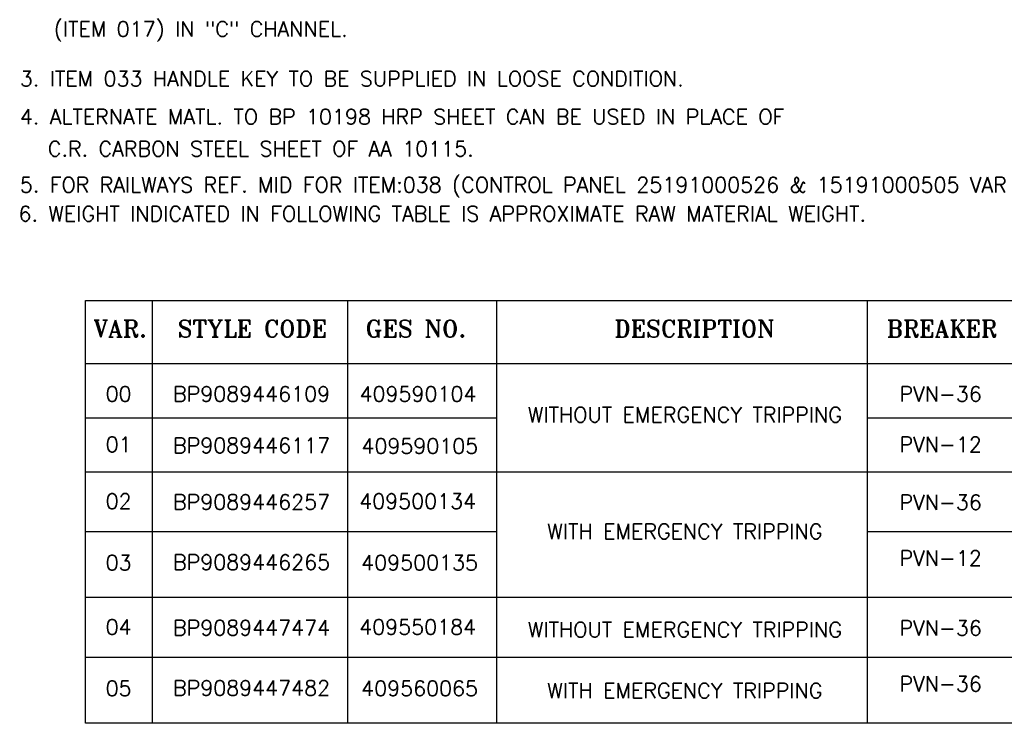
# Model space of a CAD drawing. Extents: x -2790 to 1415, y -1111 to 1859.
# Tile 8 of 10: x -122 to 853, y -343 to 354. Entities that reach past the tile are written whole.
import ezdxf
from ezdxf.enums import TextEntityAlignment as Align

# ---------------------------------------------------------------- set-up
doc = ezdxf.new("R2010")
doc.units = 0
doc.header["$MEASUREMENT"] = 0
doc.layers.get('0').update_dxf_attribs({"linetype": 'CONTINUOUS'})
doc.layers.add('4', color=6, linetype='CONTINUOUS')
doc.layers.add('6', color=6, linetype='CONTINUOUS')
doc.styles.add('ROMANS', font='romans')
doc.styles.add('ROMANT', font='romant.shx')

msp = doc.modelspace()

# ---------------------------------------------------------------- linework, layer by layer
for p, q in [((-57.27471, -342.6123), (-57.27471, 75.95507)), ((-57.27471, 75.95507), (1222.43339, 75.95507)), ((9.31268, -342.6123), (9.31268, 75.95507)), ((202.80622, -342.6123), (202.80622, 75.95507)), ((350.15499, -342.6123), (350.15499, 75.95507)), ((717.25355, 75.95507), (717.25355, -342.6123)), ((-57.27471, 13.73177), (1222.43339, 13.73177)), ((-57.27471, -40.12412), (350.15499, -40.12412)), ((717.25355, -40.12412), (1222.43339, -40.12412)), ((-57.27471, -93.54084), (1222.43339, -93.54084)), ((-57.27471, -152.66707), (350.15499, -152.66707)), ((717.25355, -152.66707), (1222.43339, -152.66707)), ((1222.43339, -218.07657), (-57.27471, -218.07657)), ((-57.27471, -277.2028), (1222.43339, -277.2028)), ((1222.43339, -342.6123), (-57.27471, -342.6123))]:
    msp.add_line(p, q)

# ---------------------------------------------------------------- texts
at = {"layer": '4', "style": 'ROMANS'}
for s, p in [('   (ITEM 017) IN "C" CHANNEL.', (-122.19883, 337.33151)), ('3. ITEM 033 HANDLE KEY TO BE SUPPLIED IN LOOSE CONDITION.', (-122.19883, 288.12027)), ('4. ALTERNATE MATL. TO BP 10198 HRP SHEET CAN BE USED IN PLACE OF ', (-122.19883, 250.46901)), ('C.R. CARBON STEEL SHEET OF AA 10115.', (-94.42888, 218.76269)), ('5. FOR RAILWAYS REF. MID FOR ITEM:038 (CONTROL PANEL 25191000526 & 15191000505 VAR 01.GES 409550136)', (-122.19883, 183.07416)), ('6. WEIGHT INDICATED IN FOLLOWING TABLE IS APPROXIMATE RAW MATERIAL WEIGHT.', (-123.55216, 154.37864))]:
    msp.add_text(s, height=15, dxfattribs=at).set_placement(p)
at = {"layer": '6'}
for s, height, style, p in [('VAR.', 17, 'ROMANT', (-22.80646, 48.19104)), ('STYLE CODE', 17, 'ROMANT', (108.13039, 48.19104)), ('GES NO. ', 17, 'ROMANT', (276.02212, 48.19104)), ('DESCRIPTION', 17, 'ROMANT', (546.24859, 48.19104)), ('BREAKER', 17, 'ROMANT', (791.27579, 48.19104)), ('00', 15, 'ROMANS', (-24.4032, -16.52122)), ('BP9089446109', 15, 'ROMANS', (107.31491, -16.52122)), ('409590104', 15, 'ROMANS', (272.16202, -16.52122)), ('PVN-36', 15, 'ROMANS', (789.95867, -16.52122)), ('WITHOUT EMERGENCY TRIPPING ', 15, 'ROMANS', (541.77326, -37.11923)), ('01', 15, 'ROMANS', (-24.4032, -66.51498)), ('BP9089446117', 15, 'ROMANS', (107.31491, -67.48483)), ('409590105', 15, 'ROMANS', (274.01661, -68.10256)), ('PVN-12', 15, 'ROMANS', (789.95867, -66.51498)), ('02', 15, 'ROMANS', (-24.4032, -122.70526)), ('BP9089446257', 15, 'ROMANS', (107.31491, -123.51322)), ('409500134', 15, 'ROMANS', (271.86854, -122.70526)), ('PVN-36', 15, 'ROMANS', (789.95867, -123.79383)), ('WITH EMERGENCY TRIPPING ', 15, 'ROMANS', (541.77326, -152.63105)), ('03', 15, 'ROMANS', (-24.4032, -183.54341)), ('BP9089446265', 15, 'ROMANS', (107.31491, -183.13253)), ('409500135', 15, 'ROMANS', (273.76481, -183.54341)), ('PVN-12', 15, 'ROMANS', (789.95867, -179.05793)), ('04', 15, 'ROMANS', (-24.4032, -247.24098)), ('BP9089447474', 15, 'ROMANS', (107.31491, -248.04895)), ('409550184', 15, 'ROMANS', (271.86854, -247.24098)), ('WITHOUT EMERGENCY TRIPPING ', 15, 'ROMANS', (541.77326, -249.90906)), ('PVN-36', 15, 'ROMANS', (789.95867, -248.32956)), ('05', 15, 'ROMANS', (-24.4032, -308.07914)), ('BP9089447482', 15, 'ROMANS', (107.31491, -307.66826)), ('409560065', 15, 'ROMANS', (273.76481, -308.07914)), ('WITH EMERGENCY TRIPPING ', 15, 'ROMANS', (541.77326, -310.30653)), ('PVN-36', 15, 'ROMANS', (789.95867, -303.59366))]:
    msp.add_text(s, height=height, dxfattribs=dict(at, style=style)).set_placement(p, align=Align.MIDDLE)

doc.saveas('drawing.dxf')
